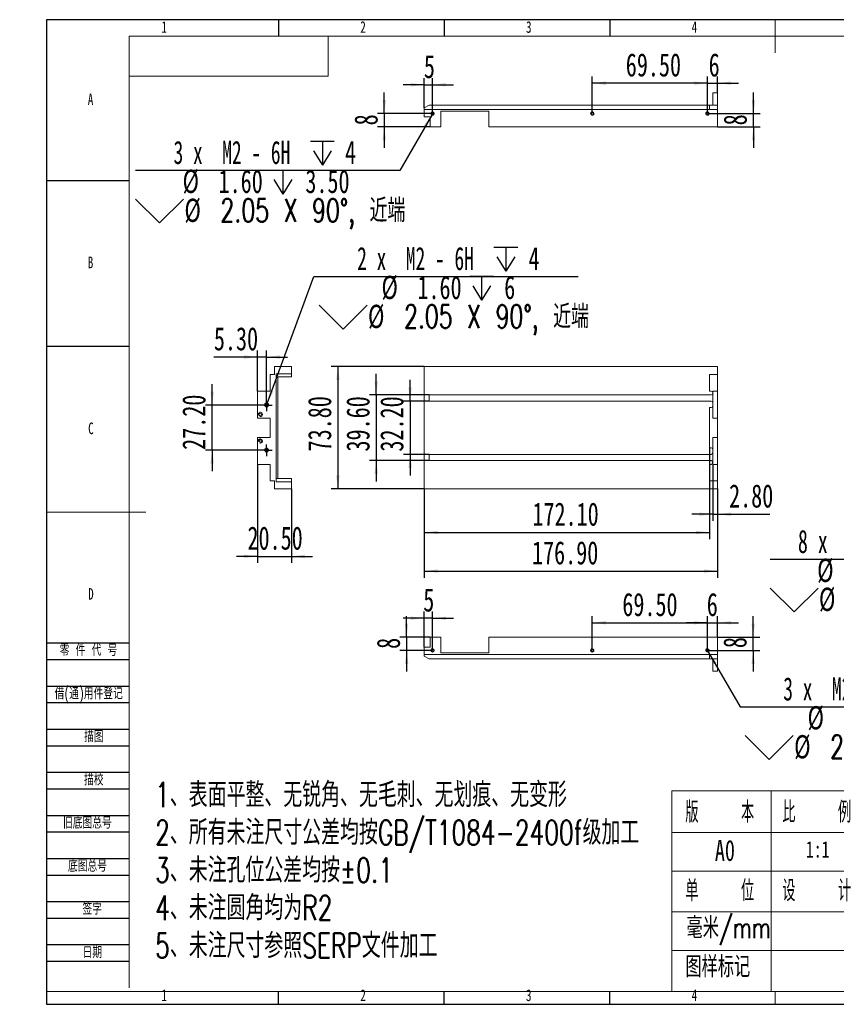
# Model space of a CAD drawing. Header units: millimetres. Extents: x -8 to 916, y -4 to 297.
# Tile 1 of 3: x -8 to 238, y 0 to 297. Entities that reach past the tile are written whole.
import ezdxf

# ---------------------------------------------------------------- set-up
doc = ezdxf.new("R2010")
doc.units = ezdxf.units.MM
for name, color, linetype in [('10', 7, 'Continuous'), ('5', 7, 'Continuous'), ('9', 7, 'Continuous')]:
    doc.layers.add(name, color=color, linetype=linetype)
doc.styles.add('SLDTEXTSTYLE0', font='TXT', dxfattribs={"width": 0.7, "bigfont": 'bigfont'})
doc.styles.add('SLDTEXTSTYLE1', font='TXT', dxfattribs={"width": 0.7})
doc.styles.add('SLDTEXTSTYLE2', font='TXT', dxfattribs={"width": 0.614286, "bigfont": 'bigfont'})
doc.styles.add('SLDTEXTSTYLE3', font='TXT', dxfattribs={"width": 0.566667, "bigfont": 'bigfont'})
doc.styles.add('SLDTEXTSTYLE4', font='TXT', dxfattribs={"width": 0.616667})
doc.styles.add('SLDTEXTSTYLE5', font='TXT', dxfattribs={"width": 0.628571})
doc.dimstyles.new('SLDDIMSTYLE0', dxfattribs={"dimtxt": 7, "dimasz": 4.08, "dimexe": 0, "dimexo": 0.0625, "dimgap": 1.75, "dimtad": 2, "dimlfac": 2, "dimrnd": 1e-09, "dimzin": 4, "dimdsep": 46, "dimtxsty": 'SLDTEXTSTYLE1', "dimsah": 1, "dimcen": 0.09, "dimadec": 0, "dimazin": 1, "dimtfac": 1, "dimtofl": 0, "dimtmove": 0, "dimatfit": 3, "dimfxl": 0, "dimfrac": 2, "dimtolj": 1, "dimtzin": 12, "dimarcsym": 0})
doc.dimstyles.new('SLDDIMSTYLE1', dxfattribs={"dimtxt": 7, "dimasz": 4.08, "dimexe": 0, "dimexo": 0.0625, "dimgap": 1.75, "dimtad": 2, "dimlfac": 2, "dimrnd": 1e-09, "dimzin": 4, "dimdsep": 46, "dimtxsty": 'SLDTEXTSTYLE1', "dimsah": 1, "dimcen": 0.09, "dimadec": 0, "dimazin": 1, "dimtfac": 1, "dimtmove": 0, "dimatfit": 0, "dimfxl": 0, "dimfrac": 2, "dimtolj": 1, "dimtzin": 12, "dimarcsym": 0})
doc.dimstyles.new('SLDDIMSTYLE2', dxfattribs={"dimtxt": 7, "dimasz": 4.08, "dimexe": 0, "dimexo": 0.0625, "dimgap": 1.75, "dimtad": 0, "dimtih": 1, "dimtoh": 1, "dimdec": 6, "dimlfac": 2, "dimrnd": 1e-09, "dimzin": 12, "dimdsep": 46, "dimtxsty": 'SLDTEXTSTYLE1', "dimblk1": 'NONE', "dimsah": 1, "dimcen": 0, "dimadec": 0, "dimazin": 3, "dimtfac": 1, "dimtmove": 0, "dimatfit": 3, "dimldrblk": 'NONE', "dimfxl": 0, "dimfrac": 2, "dimtolj": 1, "dimtzin": 12, "dimarcsym": 0})
doc.dimstyles.new('SLDDIMSTYLE3', dxfattribs={"dimtxt": 7, "dimasz": 4.08, "dimexe": 0, "dimexo": 0.0625, "dimgap": 1.75, "dimtad": 2, "dimlfac": 2, "dimrnd": 1e-09, "dimzin": 12, "dimdsep": 46, "dimtxsty": 'SLDTEXTSTYLE1', "dimsah": 1, "dimcen": 0.09, "dimadec": 0, "dimazin": 3, "dimtfac": 1, "dimtmove": 0, "dimatfit": 0, "dimfxl": 0, "dimfrac": 2, "dimtolj": 1, "dimtzin": 12, "dimarcsym": 0})

# ---------------------------------------------------------------- blocks, each defined once
blk = doc.blocks.new('SW_NOTE_0')
at = {"layer": '10', "color": 0, "attachment_point": 1, "style": 'SLDTEXTSTYLE0'}
for s, insert, char_height in [('1\\M+18141\\M+1955C\\M+196CA\\M+195BD\\M+190AE\\M+18141\\M+19DD9锐\\M+18A70\\M+18141\\M+19DD9\\M+196D1\\M+18E68\\M+18141\\M+19DD9划\\M+18DAD\\M+18141\\M+19DD9变\\M+18C60', (0, 9.55), 7.40833), ('2\\M+18141\\M+18F8A\\M+1974C\\M+196A2\\M+1928D\\M+18EDA\\M+190A1\\M+18CF6\\M+18DB7\\M+18BCF\\M+188C2GB/T1084-2400f级\\M+189C1\\M+18D48', (0, -1.83), 7.40833), ('3\\M+18141\\M+196A2\\M+1928D\\M+18D45\\M+188CA\\M+18CF6\\M+18DB7\\M+18BCF\\M+188C2\\M+1817D0.1', (0, -13.21), 7.4083), ('4\\M+18141\\M+196A2\\M+1928D圆\\M+18A70\\M+18BCF为R2', (0, -24.58), 7.4083), ('5\\M+18141\\M+196A2\\M+1928D\\M+18EDA\\M+190A1\\M+18E51\\M+18FC6SERP\\M+195B6\\M+18C8F\\M+189C1\\M+18D48', (0, -35.96), 7.4083)]:
    blk.add_mtext(s, dxfattribs=dict(at, insert=insert, char_height=char_height))
blk = doc.blocks.new('_D')
at = {"layer": '10'}
for p, q in [((114.02, 155.48), (114.02, 128.68)), ((202.47, 155.48), (202.47, 128.68)), ((114.02, 130.68), (202.47, 130.68))]:
    blk.add_line(p, q, dxfattribs=at)
for points in [[(114.02, 130.68), (118.1, 130.17), (118.1, 131.19)], [(202.47, 130.68), (198.39, 131.19), (198.39, 130.17)]]:
    blk.add_solid(points, dxfattribs=at)
at = {"layer": '10', "insert": (146.53, 139.7), "char_height": 7, "attachment_point": 1, "style": 'SLDTEXTSTYLE1'}
blk.add_mtext('176.90', dxfattribs=at)
blk = doc.blocks.new('_D_1')
at = {"layer": '10'}
for p, q in [((114.02, 192.38), (85.95, 192.38)), ((87.95, 192.38), (87.95, 155.48)), ((114.02, 155.48), (85.95, 155.48))]:
    blk.add_line(p, q, dxfattribs=at)
for points in [[(87.95, 192.38), (87.45, 188.3), (88.46, 188.3)], [(87.95, 155.48), (88.46, 159.56), (87.45, 159.56)]]:
    blk.add_solid(points, dxfattribs=at)
at = {"layer": '10', "insert": (78.93, 166.77), "char_height": 7, "attachment_point": 1, "rotation": 90, "style": 'SLDTEXTSTYLE1'}
blk.add_mtext('73.80', dxfattribs=at)
blk = doc.blocks.new('_D_2')
at = {"layer": '10'}
for p, q in [((109.74, 181.98), (109.74, 188.33)), ((115.52, 181.98), (107.74, 181.98)), ((109.74, 181.98), (109.74, 165.88)), ((115.52, 165.88), (107.74, 165.88)), ((109.74, 165.88), (109.74, 159.53))]:
    blk.add_line(p, q, dxfattribs=at)
for points in [[(109.74, 181.98), (110.25, 186.06), (109.23, 186.06)], [(109.74, 165.88), (109.23, 161.8), (110.25, 161.8)]]:
    blk.add_solid(points, dxfattribs=at)
at = {"layer": '10', "insert": (100.71, 166.72), "char_height": 7, "attachment_point": 1, "rotation": 90, "style": 'SLDTEXTSTYLE1'}
blk.add_mtext('32.20', dxfattribs=at)
blk = doc.blocks.new('_D_3')
at = {"layer": '10'}
for p, q in [((99.52, 183.83), (99.52, 190.18)), ((115.52, 183.83), (97.52, 183.83)), ((99.52, 183.83), (99.52, 164.03)), ((115.52, 164.03), (97.52, 164.03)), ((99.52, 164.03), (99.52, 157.68))]:
    blk.add_line(p, q, dxfattribs=at)
for points in [[(99.52, 183.83), (100.02, 187.91), (99.01, 187.91)], [(99.52, 164.03), (99.01, 159.95), (100.02, 159.95)]]:
    blk.add_solid(points, dxfattribs=at)
at = {"layer": '10', "insert": (90.49, 166.74), "char_height": 7, "attachment_point": 1, "rotation": 90, "style": 'SLDTEXTSTYLE1'}
blk.add_mtext('39.60', dxfattribs=at)
blk = doc.blocks.new('_D_4')
at = {"layer": '10'}
for p, q in [((201.07, 162.88), (201.07, 145.83)), ((202.47, 155.48), (202.47, 145.83)), ((201.07, 147.83), (194.72, 147.83)), ((201.07, 147.83), (202.47, 147.83)), ((202.47, 147.83), (218.25, 147.83))]:
    blk.add_line(p, q, dxfattribs=at)
for points in [[(201.07, 147.83), (196.99, 148.33), (196.99, 147.32)], [(202.47, 147.83), (206.55, 147.32), (206.55, 148.33)]]:
    blk.add_solid(points, dxfattribs=at)
at = {"layer": '10', "insert": (205.99, 156.85), "char_height": 7, "attachment_point": 1, "style": 'SLDTEXTSTYLE1'}
blk.add_mtext('2.80', dxfattribs=at)
blk = doc.blocks.new('_D_5')
at = {"layer": '10'}
for p, q in [((200.07, 167.88), (200.07, 140.34)), ((114.02, 155.48), (114.02, 140.34)), ((114.02, 142.34), (200.07, 142.34))]:
    blk.add_line(p, q, dxfattribs=at)
for points in [[(114.02, 142.34), (118.1, 141.84), (118.1, 142.85)], [(200.07, 142.34), (195.99, 142.85), (195.99, 141.84)]]:
    blk.add_solid(points, dxfattribs=at)
at = {"layer": '10', "insert": (146.65, 151.37), "char_height": 7, "attachment_point": 1, "style": 'SLDTEXTSTYLE1'}
blk.add_mtext('172.10', dxfattribs=at)
blk = doc.blocks.new('SW_SYMBOL_HOLE_DEPTH')
at = {"layer": '10', "color": 0}
for p, q in [((0, 875), (800, 875)), ((400, 875), (400, 75)), ((100, 555), (400, 75)), ((700, 555), (400, 75))]:
    blk.add_line(p, q, dxfattribs=at)
blk = doc.blocks.new('SW_SYMBOL_HOLE_SINK')
at = {"layer": '10', "color": 0}
for p, q in [((0, 875), (800, 75)), ((800, 75), (1600, 875))]:
    blk.add_line(p, q, dxfattribs=at)
blk = doc.blocks.new('_D_9')
at = {"layer": '10'}
for p, q in [((66.57, 181.21), (80.73, 219.52)), ((80.73, 219.52), (160.42, 219.52)), ((66.21, 180.24), (66.57, 181.21))]:
    blk.add_line(p, q, dxfattribs=at)
blk.add_solid([(66.57, 181.21), (68.46, 184.86), (67.5, 185.21)], dxfattribs=at)
at = {"layer": '10', "xscale": 0.009023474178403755, "yscale": 0.009023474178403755, "zscale": 0.009023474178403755}
for name, p in [('SW_SYMBOL_HOLE_DEPTH', (135.05, 220.48)), ('SW_SYMBOL_HOLE_DEPTH', (127.72, 211.74)), ('SW_SYMBOL_HOLE_SINK', (82.31, 203))]:
    blk.add_blockref(name, p, dxfattribs=at)
at = {"layer": '10', "char_height": 7, "attachment_point": 1}
for s, insert, style in [('2 x  M2 - 6H', (93.76, 228.46), 'SLDTEXTSTYLE4'), ('4', (145.47, 228.46), 'SLDTEXTSTYLE1'), ('%%c', (101.1, 219.75), 'SLDTEXTSTYLE1'), ('1.60', (111.95, 219.72), 'SLDTEXTSTYLE1'), ('6', (138.14, 219.72), 'SLDTEXTSTYLE1'), ('%%c', (97.04, 211.01), 'SLDTEXTSTYLE1'), ('2.05 X 90\\M+1818B, \\M+18BDF\\M+1925B', (107.89, 210.98), 'SLDTEXTSTYLE0')]:
    blk.add_mtext(s, dxfattribs=dict(at, insert=insert, style=style))
blk = doc.blocks.new('_NONE')
blk = doc.blocks.new('_D_10')
at = {"layer": '10'}
for p, q in [((63.74, 162.88), (63.74, 133.12)), ((73.99, 155.48), (73.99, 133.12)), ((63.74, 135.12), (57.39, 135.12)), ((63.74, 135.12), (73.99, 135.12)), ((73.99, 135.12), (80.34, 135.12))]:
    blk.add_line(p, q, dxfattribs=at)
for points in [[(63.74, 135.12), (59.66, 135.63), (59.66, 134.61)], [(73.99, 135.12), (78.07, 134.61), (78.07, 135.63)]]:
    blk.add_solid(points, dxfattribs=at)
at = {"layer": '10', "insert": (60.67, 144.14), "char_height": 7, "attachment_point": 1, "style": 'SLDTEXTSTYLE1'}
blk.add_mtext('20.50', dxfattribs=at)
blk = doc.blocks.new('_D_11')
at = {"layer": '10'}
for p, q in [((50.01, 180.73), (50.01, 187.08)), ((66.39, 180.73), (48.01, 180.73)), ((50.01, 167.13), (50.01, 180.73)), ((66.39, 167.13), (48.01, 167.13)), ((50.01, 167.13), (50.01, 160.78))]:
    blk.add_line(p, q, dxfattribs=at)
for points in [[(50.01, 180.73), (50.52, 184.81), (49.5, 184.81)], [(50.01, 167.13), (49.5, 163.05), (50.52, 163.05)]]:
    blk.add_solid(points, dxfattribs=at)
at = {"layer": '10', "insert": (40.99, 167.24), "char_height": 7, "attachment_point": 1, "rotation": 90, "style": 'SLDTEXTSTYLE1'}
blk.add_mtext('27.20', dxfattribs=at)
blk = doc.blocks.new('_D_12')
at = {"layer": '10'}
for p, q in [((63.74, 184.98), (63.74, 197.24)), ((66.39, 182.49), (66.39, 197.24)), ((63.74, 195.24), (50.54, 195.24)), ((66.39, 195.24), (63.74, 195.24)), ((66.39, 195.24), (72.74, 195.24))]:
    blk.add_line(p, q, dxfattribs=at)
for points in [[(63.74, 195.24), (59.66, 195.75), (59.66, 194.73)], [(66.39, 195.24), (70.47, 194.73), (70.47, 195.75)]]:
    blk.add_solid(points, dxfattribs=at)
at = {"layer": '10', "insert": (50.54, 204.26), "char_height": 7, "attachment_point": 1, "style": 'SLDTEXTSTYLE1'}
blk.add_mtext('5.30', dxfattribs=at)
blk = doc.blocks.new('SW_CENTERMARKSYMBOL_2')
at = {"layer": '10', "color": 0}
for p, q in [((-1.25, 0), (-1.7625, 0)), ((0, 0), (-1.25, 0)), ((0, 1.25), (0, 1.7625)), ((0, 0), (0, 1.25)), ((0, 0), (0, -1.25)), ((0, 0), (1.25, 0)), ((1.25, 0), (1.7625, 0)), ((0, -1.25), (0, -1.7625))]:
    blk.add_line(p, q, dxfattribs=at)
blk = doc.blocks.new('SW_CENTERMARKSYMBOL_3')
at = {"layer": '10', "color": 0}
for p, q in [((-1.25, 0), (-1.7625, 0)), ((0, 0), (-1.25, 0)), ((0, 1.25), (0, 1.7625)), ((0, 0), (0, 1.25)), ((0, 0), (0, -1.25)), ((0, 0), (1.25, 0)), ((1.25, 0), (1.7625, 0)), ((0, -1.25), (0, -1.7625))]:
    blk.add_line(p, q, dxfattribs=at)
blk = doc.blocks.new('_D_13')
at = {"layer": '10'}
for p, q in [((101.95, 268.67), (101.95, 275.02)), ((116.52, 268.67), (99.95, 268.67)), ((101.95, 268.67), (101.95, 264.67)), ((115.77, 264.67), (99.95, 264.67)), ((101.95, 264.67), (101.95, 258.32))]:
    blk.add_line(p, q, dxfattribs=at)
for points in [[(101.95, 268.67), (102.46, 272.75), (101.44, 272.75)], [(101.95, 264.67), (101.44, 260.59), (102.46, 260.59)]]:
    blk.add_solid(points, dxfattribs=at)
at = {"layer": '10', "insert": (92.93, 265.12), "char_height": 7, "attachment_point": 1, "rotation": 90, "style": 'SLDTEXTSTYLE1'}
blk.add_mtext('8', dxfattribs=at)
blk = doc.blocks.new('_D_14')
at = {"layer": '10'}
for p, q in [((114.02, 270.42), (114.02, 279.36)), ((116.52, 268.67), (116.52, 279.36)), ((114.02, 277.36), (107.67, 277.36)), ((114.02, 277.36), (116.52, 277.36)), ((116.52, 277.36), (122.87, 277.36))]:
    blk.add_line(p, q, dxfattribs=at)
for points in [[(114.02, 277.36), (109.94, 277.87), (109.94, 276.85)], [(116.52, 277.36), (120.6, 276.85), (120.6, 277.87)]]:
    blk.add_solid(points, dxfattribs=at)
at = {"layer": '10', "insert": (113.9, 286.38), "char_height": 7, "attachment_point": 1, "style": 'SLDTEXTSTYLE1'}
blk.add_mtext('5', dxfattribs=at)
blk = doc.blocks.new('_D_15')
at = {"layer": '10'}
for p, q in [((199.47, 268.67), (199.47, 279.86)), ((202.47, 274.92), (202.47, 279.86)), ((199.47, 277.86), (193.12, 277.86)), ((199.47, 277.86), (202.47, 277.86)), ((202.47, 277.86), (208.82, 277.86))]:
    blk.add_line(p, q, dxfattribs=at)
for points in [[(199.47, 277.86), (195.39, 278.37), (195.39, 277.35)], [(202.47, 277.86), (206.55, 277.35), (206.55, 278.37)]]:
    blk.add_solid(points, dxfattribs=at)
at = {"layer": '10', "insert": (199.82, 286.88), "char_height": 7, "attachment_point": 1, "style": 'SLDTEXTSTYLE1'}
blk.add_mtext('6', dxfattribs=at)
blk = doc.blocks.new('_D_16')
at = {"layer": '10'}
for p, q in [((213.35, 268.67), (213.35, 275.02)), ((199.47, 268.67), (215.35, 268.67)), ((213.35, 264.67), (213.35, 268.67)), ((202.47, 264.67), (215.35, 264.67)), ((213.35, 264.67), (213.35, 258.32))]:
    blk.add_line(p, q, dxfattribs=at)
for points in [[(213.35, 268.67), (213.85, 272.75), (212.84, 272.75)], [(213.35, 264.67), (212.84, 260.59), (213.85, 260.59)]]:
    blk.add_solid(points, dxfattribs=at)
at = {"layer": '10', "insert": (204.32, 265.12), "char_height": 7, "attachment_point": 1, "rotation": 90, "style": 'SLDTEXTSTYLE1'}
blk.add_mtext('8', dxfattribs=at)
blk = doc.blocks.new('_D_17')
at = {"layer": '10'}
for p, q in [((116.26, 268.23), (106.62, 251.52)), ((116.77, 269.12), (116.26, 268.23)), ((106.62, 251.52), (26.92, 251.52))]:
    blk.add_line(p, q, dxfattribs=at)
blk.add_solid([(116.26, 268.23), (113.78, 264.95), (114.66, 264.44)], dxfattribs=at)
at = {"layer": '10', "xscale": 0.009023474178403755, "yscale": 0.009023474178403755, "zscale": 0.009023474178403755}
for name, p in [('SW_SYMBOL_HOLE_DEPTH', (79.65, 252.48)), ('SW_SYMBOL_HOLE_DEPTH', (67.72, 243.74)), ('SW_SYMBOL_HOLE_SINK', (26.92, 235))]:
    blk.add_blockref(name, p, dxfattribs=at)
at = {"layer": '10', "char_height": 7, "attachment_point": 1}
for s, insert, style in [('3 x  M2 - 6H', (38.36, 260.46), 'SLDTEXTSTYLE4'), ('4', (90.08, 260.46), 'SLDTEXTSTYLE1'), ('%%c', (41.09, 251.75), 'SLDTEXTSTYLE1'), ('1.60', (51.95, 251.72), 'SLDTEXTSTYLE1'), ('3.50', (78.14, 251.72), 'SLDTEXTSTYLE1'), ('2.05 X 90\\M+1818B, \\M+18BDF\\M+1925B', (52.5, 242.98), 'SLDTEXTSTYLE0'), ('%%c', (41.65, 243.01), 'SLDTEXTSTYLE1')]:
    blk.add_mtext(s, dxfattribs=dict(at, insert=insert, style=style))
blk = doc.blocks.new('_D_18')
at = {"layer": '10'}
for p, q in [((164.72, 268.67), (164.72, 279.86)), ((199.47, 268.67), (199.47, 279.86)), ((199.47, 277.86), (164.72, 277.86))]:
    blk.add_line(p, q, dxfattribs=at)
for points in [[(164.72, 277.86), (168.8, 277.35), (168.8, 278.37)], [(199.47, 277.86), (195.39, 278.37), (195.39, 277.35)]]:
    blk.add_solid(points, dxfattribs=at)
at = {"layer": '10', "insert": (174.82, 286.88), "char_height": 7, "attachment_point": 1, "style": 'SLDTEXTSTYLE1'}
blk.add_mtext('69.50', dxfattribs=at)
blk = doc.blocks.new('_D_19')
at = {"layer": '10'}
for p, q in [((114.02, 116.46), (107.67, 116.46)), ((114.02, 107.76), (114.02, 118.46)), ((116.52, 116.46), (114.02, 116.46)), ((116.52, 106.76), (116.52, 118.46)), ((116.52, 116.46), (122.87, 116.46))]:
    blk.add_line(p, q, dxfattribs=at)
for points in [[(114.02, 116.46), (109.94, 116.96), (109.94, 115.95)], [(116.52, 116.46), (120.6, 115.95), (120.6, 116.96)]]:
    blk.add_solid(points, dxfattribs=at)
at = {"layer": '10', "insert": (113.71, 125.48), "char_height": 7, "attachment_point": 1, "style": 'SLDTEXTSTYLE1'}
blk.add_mtext('5', dxfattribs=at)
blk = doc.blocks.new('_D_20')
at = {"layer": '10'}
for p, q in [((108.69, 110.76), (108.69, 117.11)), ((115.77, 110.76), (106.69, 110.76)), ((108.69, 110.76), (108.69, 106.76)), ((116.52, 106.76), (106.69, 106.76)), ((108.69, 106.76), (108.69, 100.41))]:
    blk.add_line(p, q, dxfattribs=at)
for points in [[(108.69, 110.76), (109.2, 114.84), (108.19, 114.84)], [(108.69, 106.76), (108.19, 102.68), (109.2, 102.68)]]:
    blk.add_solid(points, dxfattribs=at)
at = {"layer": '10', "insert": (99.67, 107.21), "char_height": 7, "attachment_point": 1, "rotation": 90, "style": 'SLDTEXTSTYLE1'}
blk.add_mtext('8', dxfattribs=at)
blk = doc.blocks.new('_D_21')
at = {"layer": '10'}
for p, q in [((199.47, 106.76), (199.47, 117.09)), ((202.47, 110.76), (202.47, 117.09)), ((199.47, 115.09), (193.12, 115.09)), ((199.47, 115.09), (202.47, 115.09)), ((202.47, 115.09), (208.82, 115.09))]:
    blk.add_line(p, q, dxfattribs=at)
for points in [[(199.47, 115.09), (195.39, 115.6), (195.39, 114.58)], [(202.47, 115.09), (206.55, 114.58), (206.55, 115.6)]]:
    blk.add_solid(points, dxfattribs=at)
at = {"layer": '10', "insert": (199.26, 124.11), "char_height": 7, "attachment_point": 1, "style": 'SLDTEXTSTYLE1'}
blk.add_mtext('6', dxfattribs=at)
blk = doc.blocks.new('_D_22')
at = {"layer": '10'}
for p, q in [((213.26, 110.76), (213.26, 117.11)), ((202.47, 110.76), (215.26, 110.76)), ((213.26, 106.76), (213.26, 110.76)), ((199.47, 106.76), (215.26, 106.76)), ((213.26, 106.76), (213.26, 100.41))]:
    blk.add_line(p, q, dxfattribs=at)
for points in [[(213.26, 110.76), (213.77, 114.84), (212.75, 114.84)], [(213.26, 106.76), (212.75, 102.68), (213.77, 102.68)]]:
    blk.add_solid(points, dxfattribs=at)
at = {"layer": '10', "insert": (204.24, 107.44), "char_height": 7, "attachment_point": 1, "rotation": 90, "style": 'SLDTEXTSTYLE1'}
blk.add_mtext('8', dxfattribs=at)
blk = doc.blocks.new('_D_23')
at = {"layer": '10'}
for p, q in [((199.21, 107.2), (199.72, 106.31)), ((199.72, 106.31), (209.3, 89.71)), ((209.3, 89.71), (289, 89.71))]:
    blk.add_line(p, q, dxfattribs=at)
blk.add_solid([(199.72, 106.31), (201.32, 102.52), (202.2, 103.03)], dxfattribs=at)
at = {"layer": '10', "xscale": 0.009023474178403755, "yscale": 0.009023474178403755, "zscale": 0.009023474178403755}
for name, p in [('SW_SYMBOL_HOLE_DEPTH', (263.62, 90.67)), ('SW_SYMBOL_HOLE_DEPTH', (256.3, 81.93)), ('SW_SYMBOL_HOLE_SINK', (210.89, 73.19))]:
    blk.add_blockref(name, p, dxfattribs=at)
at = {"layer": '10', "char_height": 7, "attachment_point": 1}
for s, insert, style in [('3 x  M2 - 6H', (222.33, 98.65), 'SLDTEXTSTYLE4'), ('4', (274.05, 98.65), 'SLDTEXTSTYLE1'), ('%%c', (229.67, 89.94), 'SLDTEXTSTYLE1'), ('1.60', (240.53, 89.91), 'SLDTEXTSTYLE1'), ('6', (266.72, 89.91), 'SLDTEXTSTYLE1'), ('%%c', (225.62, 81.2), 'SLDTEXTSTYLE1'), ('2.05 X 90\\M+1818B, \\M+18BDF\\M+1925B', (236.47, 81.17), 'SLDTEXTSTYLE0')]:
    blk.add_mtext(s, dxfattribs=dict(at, insert=insert, style=style))
blk = doc.blocks.new('_D_24')
at = {"layer": '10'}
for p, q in [((164.72, 106.76), (164.72, 117.09)), ((199.47, 106.76), (199.47, 117.09)), ((164.72, 115.09), (199.47, 115.09))]:
    blk.add_line(p, q, dxfattribs=at)
for points in [[(164.72, 115.09), (168.8, 114.58), (168.8, 115.6)], [(199.47, 115.09), (195.39, 115.6), (195.39, 114.58)]]:
    blk.add_solid(points, dxfattribs=at)
at = {"layer": '10', "insert": (173.78, 124.11), "char_height": 7, "attachment_point": 1, "style": 'SLDTEXTSTYLE1'}
blk.add_mtext('69.50', dxfattribs=at)
blk = doc.blocks.new('_D_29')
at = {"layer": '10'}
for p, q in [((303.94, 156.06), (298.08, 134.18)), ((304.27, 157.29), (303.94, 156.06)), ((298.08, 134.18), (218.38, 134.18))]:
    blk.add_line(p, q, dxfattribs=at)
blk.add_solid([(303.94, 156.06), (302.4, 152.25), (303.38, 151.99)], dxfattribs=at)
at = {"layer": '10', "xscale": 0.009023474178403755, "yscale": 0.009023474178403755, "zscale": 0.009023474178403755}
for name, p in [('SW_SYMBOL_HOLE_DEPTH', (274.18, 135.14)), ('SW_SYMBOL_HOLE_DEPTH', (259.19, 126.4)), ('SW_SYMBOL_HOLE_SINK', (218.38, 117.66))]:
    blk.add_blockref(name, p, dxfattribs=at)
at = {"layer": '10', "char_height": 7, "attachment_point": 1}
for s, insert, style in [('8 x  M2.5 - 6H', (226.77, 143.12), 'SLDTEXTSTYLE5'), ('5', (284.6, 143.12), 'SLDTEXTSTYLE1'), ('%%c', (232.56, 134.41), 'SLDTEXTSTYLE1'), ('2.05', (243.41, 134.38), 'SLDTEXTSTYLE1'), ('7.25', (269.61, 134.38), 'SLDTEXTSTYLE1'), ('%%c', (233.11, 125.67), 'SLDTEXTSTYLE1'), ('2.55 X 90\\M+1818B, \\M+18BDF\\M+1925B', (243.96, 125.64), 'SLDTEXTSTYLE0')]:
    blk.add_mtext(s, dxfattribs=dict(at, insert=insert, style=style))

msp = doc.modelspace()

# ---------------------------------------------------------------- linework, layer by layer
at = {"color": 7, "linetype": 'Continuous', "lineweight": 15}
for p, q in [((201.06504185, 274.92172268), (202.46504319, 274.92172268)), ((201.06504185, 274.92172268), (201.06504185, 271.17172253)), ((202.46504319, 274.92172268), (202.46504319, 271.17172253)), ((115.51504282, 271.17172253), (114.01503978, 270.42172241)), ((114.01503978, 270.42172241), (114.01503978, 269.87172241)), ((115.51504282, 271.17172253), (200.06504168, 271.17172253)), ((202.46504319, 271.17172253), (200.06504168, 271.17172253)), ((200.06504168, 271.17172253), (200.06504168, 269.87172241)), ((202.46504319, 271.17172253), (202.46504319, 269.87172241)), ((114.01503978, 269.87172241), (114.01503978, 267.67172242)), ((202.46504319, 269.87172241), (114.01503978, 269.87172241)), ((115.7650396, 267.67172242), (114.01503978, 267.67172242)), ((115.7650396, 267.67172242), (115.7650396, 264.6717224)), ((119.01504246, 269.37172233), (133.51504204, 269.37172233)), ((119.01504246, 269.37172233), (119.01504246, 264.6717224)), ((133.51504204, 264.6717224), (133.51504204, 269.37172233)), ((202.46504319, 269.87172241), (202.46504319, 264.6717224)), ((115.7650396, 264.6717224), (119.01504246, 264.6717224)), ((133.51504204, 264.6717224), (202.46504319, 264.6717224)), ((68.78929016, 189.97563117), (68.78929016, 192.37563082)), ((68.78929016, 192.37563082), (73.98929017, 192.37563082)), ((69.28929024, 190.22563074), (73.98929017, 190.22563074)), ((69.28929024, 190.22563074), (69.28929024, 157.62563117)), ((73.98929017, 190.22563074), (73.98929017, 192.37563082)), ((73.98929017, 190.22563074), (73.98929017, 189.22563058)), ((114.01503978, 192.37563082), (202.46504319, 192.37563082)), ((114.01503978, 192.37563082), (114.01503978, 183.8256309)), ((202.46504319, 189.97563117), (202.46504319, 192.37563082)), ((67.48929004, 189.97563117), (67.48929004, 184.97563081)), ((67.48929004, 189.97563117), (68.78929016, 189.97563117)), ((73.98929017, 189.22563058), (69.28929024, 189.22563058)), ((69.78929032, 189.22563058), (69.78929032, 158.62563134)), ((200.06504168, 189.97563117), (202.46504319, 189.97563117)), ((200.06504168, 184.97563081), (200.06504168, 189.97563117)), ((202.46504319, 189.97563117), (202.46504319, 184.97563081)), ((63.73928989, 176.85063065), (63.73928989, 184.97563081)), ((63.73928989, 184.97563081), (67.48929004, 184.97563081)), ((200.5650427, 184.97563081), (200.06504168, 184.97563081)), ((201.06504185, 184.97563081), (201.06504185, 176.85063065)), ((202.46504319, 184.97563081), (201.06504185, 184.97563081)), ((202.46504319, 176.85063065), (202.46504319, 184.97563081)), ((114.01503978, 181.97563079), (114.01503978, 183.8256309)), ((114.01503978, 183.8256309), (115.51504282, 183.8256309)), ((115.51504282, 181.97563079), (114.01503978, 181.97563079)), ((114.01503978, 181.97563079), (114.01503978, 165.87563113)), ((115.51504282, 183.8256309), (115.51504282, 181.97563079)), ((200.5650427, 183.8256309), (115.51504282, 183.8256309)), ((115.51504282, 181.97563079), (200.5650427, 181.97563079)), ((200.06504168, 167.87563052), (200.06504168, 179.97563075)), ((200.06504168, 179.97563075), (200.5650427, 179.97563075)), ((67.48929004, 176.85063065), (63.73928989, 176.85063065)), ((67.48929004, 171.00063034), (67.48929004, 176.85063065)), ((202.46504319, 176.85063065), (201.06504185, 176.85063065)), ((202.46504319, 171.00063034), (202.46504319, 176.85063065)), ((63.73928989, 162.87563064), (63.73928989, 171.00063034)), ((67.48929004, 171.00063034), (63.73928989, 171.00063034)), ((201.06504185, 171.00063034), (202.46504319, 171.00063034)), ((201.06504185, 171.00063034), (201.06504185, 162.87563064)), ((202.46504319, 162.87563064), (202.46504319, 171.00063034)), ((200.5650427, 167.87563052), (200.06504168, 167.87563052)), ((114.01503978, 164.02563055), (114.01503978, 165.87563113)), ((114.01503978, 165.87563113), (115.51504282, 165.87563113)), ((115.51504282, 164.02563055), (114.01503978, 164.02563055)), ((114.01503978, 164.02563055), (114.01503978, 155.47563017)), ((115.51504282, 165.87563113), (115.51504282, 164.02563055)), ((200.5650427, 165.87563113), (115.51504282, 165.87563113)), ((115.51504282, 164.02563055), (200.5650427, 164.02563055)), ((63.73928989, 162.87563064), (67.48929004, 162.87563064)), ((67.48929004, 162.87563064), (67.48929004, 157.87563168)), ((200.06504168, 157.87563168), (200.06504168, 162.87563064)), ((200.06504168, 162.87563064), (200.5650427, 162.87563064)), ((201.06504185, 162.87563064), (202.46504319, 162.87563064)), ((202.46504319, 162.87563064), (202.46504319, 157.87563168)), ((67.48929004, 157.87563168), (68.78929016, 157.87563168)), ((68.78929016, 155.47563017), (68.78929016, 157.87563168)), ((69.28929024, 158.62563134), (73.98929017, 158.62563134)), ((73.98929017, 157.62563117), (69.28929024, 157.62563117)), ((73.98929017, 158.62563134), (73.98929017, 157.62563117)), ((73.98929017, 155.47563017), (73.98929017, 157.62563117)), ((202.46504319, 157.87563168), (200.06504168, 157.87563168)), ((202.46504319, 155.47563017), (202.46504319, 157.87563168)), ((68.78929016, 155.47563017), (73.98929017, 155.47563017)), ((202.46504319, 155.47563017), (114.01503978, 155.47563017)), ((115.7650396, 107.75629919), (115.7650396, 110.75629921)), ((119.01504246, 110.75629921), (115.7650396, 110.75629921)), ((119.01504246, 110.75629921), (119.01504246, 106.05629928)), ((133.51504204, 106.05629928), (133.51504204, 110.75629921)), ((202.46504319, 110.75629921), (133.51504204, 110.75629921)), ((202.46504319, 105.5562992), (202.46504319, 110.75629921)), ((114.01503978, 105.5562992), (114.01503978, 107.75629919)), ((114.01503978, 107.75629919), (115.7650396, 107.75629919)), ((114.01503978, 105.5562992), (202.46504319, 105.5562992)), ((114.01503978, 105.0062992), (114.01503978, 105.5562992)), ((114.01503978, 105.0062992), (115.51504282, 104.25629908)), ((200.06504168, 104.25629908), (115.51504282, 104.25629908)), ((133.51504204, 106.05629928), (119.01504246, 106.05629928)), ((200.06504168, 104.25629908), (200.06504168, 105.5562992)), ((200.06504168, 104.25629908), (202.46504319, 104.25629908)), ((201.06504185, 100.50629893), (201.06504185, 104.25629908)), ((202.46504319, 104.25629908), (202.46504319, 105.5562992)), ((202.46504319, 100.50629893), (202.46504319, 104.25629908)), ((202.46504319, 100.50629893), (201.06504185, 100.50629893))]:
    msp.add_line(p, q, dxfattribs=at)
for centre, radius in [((116.51504253, 268.6717224), 0.5125), ((116.51504253, 268.6717224), 0.4), ((164.71504253, 268.6717224), 0.5125), ((164.71504253, 268.6717224), 0.4), ((199.46504253, 268.6717224), 0.5125), ((199.46504253, 268.6717224), 0.4), ((66.38929017, 180.72563075), 0.5125), ((64.53929017, 177.92563076), 0.4), ((66.38929017, 180.72563075), 0.4), ((64.53929017, 169.92563076), 0.4), ((66.38929017, 167.12563075), 0.5125), ((66.38929017, 167.12563075), 0.4), ((116.51504253, 106.75629921), 0.5125), ((116.51504253, 106.75629921), 0.4), ((164.71504253, 106.75629921), 0.5125), ((164.71504253, 106.75629921), 0.4), ((199.46504253, 106.75629921), 0.5125), ((199.46504253, 106.75629921), 0.4)]:
    msp.add_circle(centre, radius, dxfattribs=at)
at = {"color": 7, "linetype": 'Continuous', "lineweight": 0}
for centre, radius in [((116.51504253, 268.6717224), 0.5), ((164.71504253, 268.6717224), 0.5), ((199.46504253, 268.6717224), 0.5), ((66.38929017, 180.72563075), 0.65), ((64.53929017, 177.92563076), 0.65), ((64.53929017, 169.92563076), 0.65), ((66.38929017, 167.12563075), 0.65), ((116.51504253, 106.75629921), 0.5), ((164.71504253, 106.75629921), 0.5), ((199.46504253, 106.75629921), 0.5)]:
    msp.add_arc(centre, radius, 255, 195, dxfattribs=at)
at = {"color": 7, "linetype": 'Continuous', "lineweight": 15}
for centre, start, end in [((200.56504253, 184.47563075), 0, 90), ((200.56504253, 184.32563075), 270, 0), ((200.56504253, 181.47563075), 0, 90), ((200.56504253, 180.47563075), 270, 0), ((200.56504253, 167.37563075), 0, 90), ((200.56504253, 166.37563075), 270, 0), ((200.56504253, 163.52563075), 0, 90), ((200.56504253, 163.37563075), 270, 0)]:
    msp.add_arc(centre, 0.5, start, end, dxfattribs=at)
at = {"layer": '10', "color": 7}
for p, q in [((0, 109), (25, 109)), ((0, 104), (25, 104)), ((0, 96), (25, 96)), ((0, 91), (25, 91)), ((0, 83), (25, 83)), ((0, 78), (25, 78)), ((0, 70), (25, 70)), ((0, 65), (25, 65)), ((0, 57), (25, 57)), ((0, 52), (25, 52)), ((0, 44), (25, 44)), ((0, 39), (25, 39)), ((0, 31), (25, 31)), ((0, 26), (25, 26)), ((0, 18), (25, 18)), ((0, 13), (25, 13))]:
    msp.add_line(p, q, dxfattribs=at)
at = {"layer": '10', "lineweight": 15}
for p, q in [((188.67854555, 64.4299422), (188.67854555, 3.8961968)), ((188.67854555, 64.4299422), (415, 64.4299422)), ((218.71306093, 64.4299422), (218.71306093, 3.8961968)), ((188.67854555, 51.80985576), (415, 51.80985576)), ((188.67854555, 40.19233422), (415, 40.19233422)), ((188.67854555, 27.93177504), (415, 27.93177504)), ((188.67854555, 16.20972922), (415, 16.20972922))]:
    msp.add_line(p, q, dxfattribs=at)
at = {"layer": '5'}
for p, q in [((70, 297), (70, 292)), ((120, 297), (120, 292)), ((170, 297), (170, 292)), ((0, 248.5), (25, 248.5)), ((0, 198.5), (25, 198.5)), ((70, 0), (70, 3.8961968)), ((120, 0), (120, 3.8961968)), ((170, 0), (170, 3.8961968))]:
    msp.add_line(p, q, dxfattribs=at)
at = {"layer": '5', "lineweight": 15}
for p, q in [((219.8705406, 297), (219.8705406, 287)), ((0, 148.5), (30, 148.5)), ((219.8705406, 0), (219.8705406, 3.8961968))]:
    msp.add_line(p, q, dxfattribs=at)
at = {"layer": '5', "color": 7, "lineweight": 15}
for p, q in [((415, 292), (25, 292)), ((25, 292), (25, 5)), ((85, 280), (85, 292)), ((25, 280), (85, 280)), ((0, 3.8961968), (415, 3.8961968))]:
    msp.add_line(p, q, dxfattribs=at)
at = {"layer": '9', "color": 7}
for p, q in [((420, 297), (0, 297)), ((0, 297), (0, 0)), ((0, 0), (420, 0))]:
    msp.add_line(p, q, dxfattribs=at)

# ---------------------------------------------------------------- block references
at = {"layer": '10'}
for name, p in [('SW_CENTERMARKSYMBOL_2', (66.38929017, 180.72563075)), ('SW_CENTERMARKSYMBOL_3', (66.38929017, 167.12563075)), ('SW_NOTE_0', (32.80506805, 57.3718725))]:
    msp.add_blockref(name, p, dxfattribs=at)

# ---------------------------------------------------------------- texts
for s, insert, char_height, attachment_point, style in [('1', (35.54444444, 296.54267083), 3.5, 2, 'SLDTEXTSTYLE1'), ('2', (95.54444444, 296.54267083), 3.5, 2, 'SLDTEXTSTYLE1'), ('3', (145.54444444, 296.54267083), 3.5, 2, 'SLDTEXTSTYLE1'), ('4', (195.54444444, 296.54267083), 3.5, 2, 'SLDTEXTSTYLE1'), ('A', (13.32031252, 274.73642786), 3.5, 2, 'SLDTEXTSTYLE1'), ('B', (13.32031252, 225.54267083), 3.5, 2, 'SLDTEXTSTYLE1'), ('C', (13.42725694, 175.48642786), 3.5, 2, 'SLDTEXTSTYLE1'), ('D', (13.42968752, 125.54267083), 3.5, 2, 'SLDTEXTSTYLE1'), ('\\M+194C5    \\M+1967B', (192.8072974, 61.15707779), 6.35, 1, 'SLDTEXTSTYLE3'), ('\\M+194E4    \\M+197E1', (222.06138843, 61.15707779), 6.35, 1, 'SLDTEXTSTYLE3'), ('A0', (201.70317701, 49.58303303), 6.35, 1, 'SLDTEXTSTYLE1'), ('1:1', (229.14864235, 49.2407834), 5, 1, 'SLDTEXTSTYLE1'), ('单    \\M+188CA', (192.81905628, 37.45105451), 6.35, 1, 'SLDTEXTSTYLE3'), ('设    计', (222.06138843, 37.45105451), 6.35, 1, 'SLDTEXTSTYLE3'), ('\\M+19F7C\\M+195C4/mm', (193.12954974, 26.27718051), 6.35, 1, 'SLDTEXTSTYLE0'), ('图样标记', (192.8072974, 14.48697133), 6.35, 1, 'SLDTEXTSTYLE0'), ('1', (35.54444444, 4.48642786), 3.5, 2, 'SLDTEXTSTYLE1'), ('2', (95.54444444, 4.48642786), 3.5, 2, 'SLDTEXTSTYLE1'), ('3', (145.54444444, 4.48642786), 3.5, 2, 'SLDTEXTSTYLE1'), ('4', (195.54444444, 4.48642786), 3.5, 2, 'SLDTEXTSTYLE1')]:
    msp.add_mtext(s, dxfattribs=dict(at, insert=insert, char_height=char_height, attachment_point=attachment_point, style=style))
at = {"layer": '10', "color": 7, "char_height": 3.5}
for s, insert, attachment_point, style in [('\\M+197EB \\M+18C8F \\M+191E3 \\M+18D86', (4.02312428, 108.59475302), 1, 'SLDTEXTSTYLE2'), ('\\M+18ED8(\\M+192CA)\\M+19770\\M+18C8F\\M+1936F记', (2.47374903, 95.49917644), 1, 'SLDTEXTSTYLE0'), ('\\M+19560图', (14.33020837, 82.55253171), 2, 'SLDTEXTSTYLE0'), ('\\M+19560\\M+18D5A', (14.29769963, 69.51705744), 2, 'SLDTEXTSTYLE0'), ('\\M+18B8C\\M+192EA图总\\M+18D86', (4.9999997, 56.48751639), 1, 'SLDTEXTSTYLE0'), ('\\M+192EA图总\\M+18D86', (6.49999995, 43.48633811), 1, 'SLDTEXTSTYLE0'), ('签\\M+18E9A', (13.80386712, 30.53690136), 2, 'SLDTEXTSTYLE0'), ('\\M+193FA\\M+18AFA', (13.88103744, 17.4367573), 2, 'SLDTEXTSTYLE0')]:
    msp.add_mtext(s, dxfattribs=dict(at, insert=insert, attachment_point=attachment_point, style=style))

# ---------------------------------------------------------------- dimensions: what is measured, and where the dimension line sits
at = {"layer": '10'}
for base, p1, p2, dimstyle, picture, middle in [((116.51504253, 277.36093949), (114.01504253, 270.4217224), (116.51504253, 268.6717224), 'SLDDIMSTYLE3', '_D_14', (115.43924137, 277.36093949)), ((164.71504253, 277.86093949), (199.46504253, 268.6717224), (164.71504253, 268.6717224), 'SLDDIMSTYLE0', '_D_18', (182.48407459, 277.86093949)), ((202.46504253, 277.86093949), (199.46504253, 268.6717224), (202.46504253, 274.9217224), 'SLDDIMSTYLE3', '_D_15', (201.35100549, 277.86093949)), ((63.73929017, 195.23977199), (66.38929017, 182.48813075), (63.73929017, 184.97563075), 'SLDDIMSTYLE1', '_D_12', (56.68010339, 195.23977199)), ((200.06504253, 142.34325129), (114.01504253, 155.47563075), (200.06504253, 167.87563075), 'SLDDIMSTYLE0', '_D_5', (155.8615397, 142.34325129)), ((73.98929017, 135.12081025), (63.73929017, 162.87563075), (73.98929017, 155.47563075), 'SLDDIMSTYLE1', '_D_10', (68.34779174, 135.12081025)), ((202.46504253, 147.82639139), (201.06504253, 162.87563075), (202.46504253, 155.47563075), 'SLDDIMSTYLE1', '_D_4', (212.12021494, 147.82639139)), ((202.46504253, 130.67995452), (114.01504253, 155.47563075), (202.46504253, 155.47563075), 'SLDDIMSTYLE0', '_D', (155.72764088, 130.67995452)), ((114.01504253, 116.45689033), (116.51504253, 106.75629921), (114.01504253, 107.75629921), 'SLDDIMSTYLE3', '_D_19', (115.24871831, 116.45689033)), ((199.46504253, 115.0894187), (164.71504253, 106.75629921), (199.46504253, 106.75629921), 'SLDDIMSTYLE0', '_D_24', (181.44819932, 115.0894187)), ((202.46504253, 115.0894187), (199.46504253, 106.75629921), (202.46504253, 110.75629921), 'SLDDIMSTYLE3', '_D_21', (200.78791048, 115.0894187))]:
    dim = msp.add_linear_dim(base=base, p1=p1, p2=p2, dimstyle=dimstyle, dxfattribs=at)
    dim.commit()
    dim.dimension.update_dxf_attribs({"geometry": picture, "text_midpoint": middle, "dimtype": 160})
for base, p1, p2, dimstyle, picture, middle in [((101.95112308, 264.6717224), (116.51504253, 268.6717224), (115.76504253, 264.6717224), 'SLDDIMSTYLE3', '_D_13', (101.95112308, 266.65030241)), ((213.34547814, 268.6717224), (202.46504253, 264.6717224), (199.46504253, 268.6717224), 'SLDDIMSTYLE3', '_D_16', (213.34547814, 266.65030241)), ((50.0119687, 180.72563075), (66.38929017, 167.12563075), (66.38929017, 180.72563075), 'SLDDIMSTYLE1', '_D_11', (50.0119687, 174.91574661)), ((87.95403805, 155.47563075), (114.01504253, 192.37563075), (114.01504253, 155.47563075), 'SLDDIMSTYLE0', '_D_1', (87.95403805, 174.43896112)), ((99.51504253, 164.02563075), (115.51504253, 183.82563075), (115.51504253, 164.02563075), 'SLDDIMSTYLE1', '_D_3', (99.51504253, 174.4052443)), ((109.73821213, 165.87563075), (115.51504253, 181.97563075), (115.51504253, 165.87563075), 'SLDDIMSTYLE1', '_D_2', (109.73821213, 174.39116712)), ((108.69430338, 106.75629921), (115.76504253, 110.75629921), (116.51504253, 106.75629921), 'SLDDIMSTYLE3', '_D_20', (108.69430338, 108.73781582)), ((213.25880179, 110.75629921), (199.46504253, 106.75629921), (202.46504253, 110.75629921), 'SLDDIMSTYLE3', '_D_22', (213.25880179, 108.96854402))]:
    dim = msp.add_linear_dim(base=base, p1=p1, p2=p2, angle=90, dimstyle=dimstyle, dxfattribs=at)
    dim.commit()
    dim.dimension.update_dxf_attribs({"geometry": picture, "text_midpoint": middle, "dimtype": 160})
for p1, p2, text, picture, middle in [((116.77120356, 269.11561177), (116.25888149, 268.22783303), '3 x  M2 - 6H {\\fGDT;x} 4\\P%%c 1.60 {\\fGDT;x} 3.50\\P{\\fGDT;w}%%c 2.05 X 90°, 近端', '_D_17', (65.97480454, 247.0705038)), ((66.2116311, 180.2449089), (66.56694925, 181.20635261), '2 x  M2 - 6H {\\fGDT;x} 4\\P%%c 1.60 {\\fGDT;x} 6\\P{\\fGDT;w}%%c 2.05 X 90°, 近端', '_D_9', (121.36771586, 215.06728772)), ((304.27162883, 157.29142302), (303.94174319, 156.05983849), '8 x  M2.5 - 6H {\\fGDT;x} 5\\P%%c 2.05 {\\fGDT;x} 7.25\\P{\\fGDT;w}%%c 2.55 X 90°, 近端', '_D_29', (257.43813935, 129.72808575)), ((199.20888204, 107.2001889), (199.72120301, 106.31240952), '3 x  M2 - 6H {\\fGDT;x} 4\\P%%c 1.60 {\\fGDT;x} 6\\P{\\fGDT;w}%%c 2.05 X 90°, 近端', '_D_23', (249.94478177, 85.2598675))]:
    dim = msp.add_diameter_dim_2p(p1=p1, p2=p2, text=text, dimstyle='SLDDIMSTYLE2', override={"dimpost": '<>'}, dxfattribs=at)
    dim.commit()
    dim.dimension.update_dxf_attribs({"geometry": picture, "text_midpoint": middle, "dimtype": 163})

doc.saveas('drawing.dxf')
